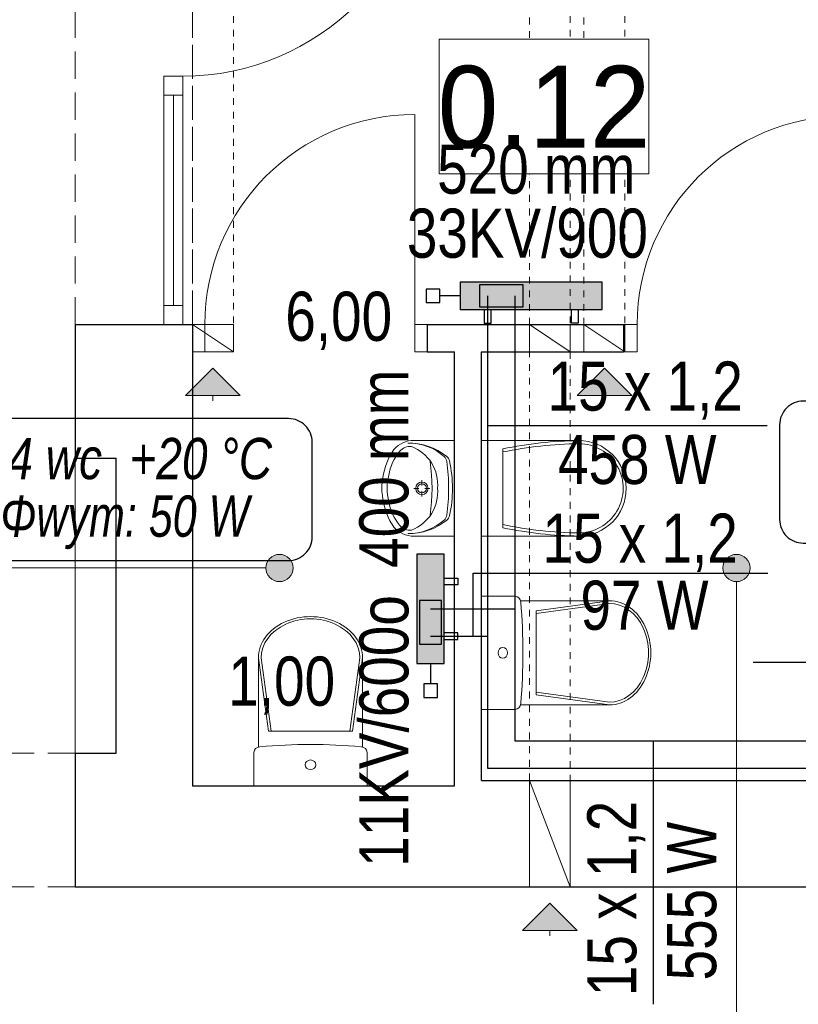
# Model space of a CAD drawing. Extents: x -440864 to -355682, y 13652 to 155872.
# Tile 38 of 179: x -420338 to -417484, y 32302 to 35910. Entities that reach past the tile are written whole.
import ezdxf
from ezdxf.lldxf.tags import DXFTag

# ---------------------------------------------------------------- set-up
doc = ezdxf.new("R2010")
doc.units = 0
doc.header["$MEASUREMENT"] = 0
doc.set_wipeout_variables(frame=1)
doc.linetypes.add('Hidden Line', pattern=[50, 25, -25])
doc.linetypes.add('Krawędzie ukryte', pattern=[150, 100, -50])
for name, color, linetype in [('#podkład', 252, 'Continuous'), ('INWENT RURY SPUSTOWE', 252, 'Continuous'), ('INWENT wyposarzenie', 252, 'Continuous'), ('IS_Armatura_podłączeniowa_grz._dolnozas.', 7, 'SOLID'), ('IS_Armatura_Therm', 7, 'SOLID'), ('IS_Grzejniki_Plan_rzut', 7, 'SOLID'), ('IS_Opisy_działek_Therm', 7, 'SOLID'), ('IS_Powrót', 5, 'DASH'), ('IS_Text_Armatury_Therm', 7, 'Continuous'), ('IS_Text_Konstrukcji', 7, 'Continuous'), ('IS_Text_Odbiornikow_Therm', 7, 'Continuous'), ('IS_Zasilanie', 1, 'SOLID'), ('Istniejące kominy', 252, 'Continuous')]:
    doc.layers.add(name, color=color, linetype=linetype)
for name, color, linetype, lineweight in [('INWENT OPISY_Nr_Pióra__21', 252, 'Continuous', 9), ('INWENT RURY SPUSTOWE_Nr_Pióra__21', 252, 'Continuous', 9), ('INWENT wyposarzenie_Nr_Pióra__21', 252, 'Continuous', 9), ('INWENT. DRZWI_Nr_Pióra__5', 252, 'Continuous', 13), ('INWENT. OKNA_Nr_Pióra__5', 252, 'Continuous', 13), ('INWENT.ŚCIANY_Nr_Pióra__1', 252, 'Continuous', 25), ('INWENT.ŚCIANY_Nr_Pióra__21', 252, 'Continuous', 9), ('Istniejące kominy_Nr_Pióra__21', 252, 'Continuous', 9), ('Istniejące stropy_Nr_Pióra__5', 252, 'Continuous', 13)]:
    doc.layers.add(name, color=color, linetype=linetype, lineweight=lineweight)
doc.styles.add('GENERATED_STYLE_3', font='txt')
doc.styles.get("Standard").update_dxf_attribs({"font": 'arial.ttf', "width": 0.8, "bigfont": 'BIGFONT.SHX'})
tags = doc.linetypes.add('DASH', pattern=[15, 10, -5]).pattern_tags.tags
tags[6:7] = [DXFTag(74, 4), DXFTag(75, 0), DXFTag(340, '0'), DXFTag(46, 0.0), DXFTag(50, 0.0), DXFTag(44, 0.0), DXFTag(45, 0.0)]
tags[4:5] = [DXFTag(74, 4), DXFTag(75, 0), DXFTag(340, '0'), DXFTag(46, 0.0), DXFTag(50, 0.0), DXFTag(44, 0.0), DXFTag(45, 0.0)]
tags = doc.linetypes.add('SOLID', pattern=[10, 10, 0]).pattern_tags.tags
tags[6:7] = [DXFTag(74, 4), DXFTag(75, 0), DXFTag(340, '0'), DXFTag(46, 0.0), DXFTag(50, 0.0), DXFTag(44, 0.0), DXFTag(45, 0.0)]
tags[4:5] = [DXFTag(74, 4), DXFTag(75, 0), DXFTag(340, '0'), DXFTag(46, 0.0), DXFTag(50, 0.0), DXFTag(44, 0.0), DXFTag(45, 0.0)]

# ---------------------------------------------------------------- blocks, each defined once
blk = doc.blocks.new('Symbol WC 2 14_249', base_point=(-419064.9, 33102.6))
at = {"layer": 'INWENT wyposarzenie_Nr_Pióra__21', "linetype": 'Continuous'}
for p, q in [((-419463.1, 33244.7), (-419463.1, 33571.6)), ((-419463.1, 33571.1), (-419425.9, 33302.3)), ((-419453.3, 33571.1), (-419416.2, 33302.3)), ((-419091.1, 33571.1), (-419128.3, 33302.3)), ((-419081.4, 33571.1), (-419118.5, 33302.3)), ((-419081.4, 33244.9), (-419081.4, 33571.6)), ((-419272.2, 33302.3), (-419425.9, 33302.3)), ((-419272.2, 33302.3), (-419118.5, 33302.3)), ((-419479.5, 33102.6), (-419479.5, 33225.2)), ((-419064.9, 33102.6), (-419064.9, 33225.2)), ((-419064.9, 33102.6), (-419479.5, 33102.6))]:
    blk.add_line(p, q, dxfattribs=at)
for centre, major_axis, ratio, start_param, end_param in [((-419272.2, 33571.6), (190.8, 0), 0.791506, 0, 3.141593), ((-419272.2, 33571.1), (181.1, 0), 0.790357, 0, 3.141593), ((-419455.4, 33225.2), (-24.1, 0), 0.857479, 4.812804, 6.283185), ((-419272.2, 31733.3), (-1773.6, 0), 0.857479, 4.60742, 4.817236), ((-419089, 33225.2), (-24.1, 0), 0.857479, 3.141593, 4.602988)]:
    blk.add_ellipse(centre, major_axis=major_axis, ratio=ratio, start_param=start_param, end_param=end_param, dxfattribs=at)
blk.add_ellipse((-419272.2, 33180), major_axis=(-20.1, 0), ratio=0.857479, dxfattribs=at)
blk = doc.blocks.new('Symbol Umywalka 14_253', base_point=(-419010.7, 34017.6))
at = {"layer": 'INWENT wyposarzenie_Nr_Pióra__21', "linetype": 'Continuous'}
for p, q in [((-418744.9, 34367.6), (-418893, 34367.6)), ((-418744.9, 34017.6), (-418744.9, 34367.6)), ((-418744.9, 34247.7), (-418744.9, 34137.5)), ((-418863.8, 34222), (-418863.8, 34203.3)), ((-418874.6, 34192.5), (-418893.2, 34192.5)), ((-418863.8, 34181.7), (-418863.8, 34163.1)), ((-418834.3, 34192.5), (-418853, 34192.5)), ((-418744.9, 34017.6), (-418893, 34017.6))]:
    blk.add_line(p, q, dxfattribs=at)
for radius in [22.7, 16.2]:
    blk.add_circle((-418863.8, 34192.5), radius, dxfattribs=at)
for centre, radius, start, end in [((-418896.9, 34278.7), 89, 87.5448, 141.2546), ((-418905.8, 34293.7), 52.5, 86.0694, 139.1984), ((-418912.2, 34138.5), 220.1, 50.7422, 90.9847), ((-418913.3, 34160.8), 197.8, 48.602, 90.7542), ((-418959.5, 34201), 156, 32.8442, 68.4481), ((-418723.1, 34183.7), 287.9, 153.7403, 175.7948), ((-418798.5, 34207.8), 189.9, 140.7149, 170.0022), ((-418858.6, 34248.2), 137.9, 141.3152, 152.8429), ((-418801.9, 34287.3), 29.2, 7.9079, 48.602), ((-418791.3, 34286.3), 29.2, 12.7715, 50.7422), ((-419464.9, 34192.6), 638.3, 351.1734, 8.8204), ((-418962, 34205.1), 156, 355.394, 31.0561), ((-419513.7, 34188.4), 747.9, 0.3225, 7.9079), ((-419190.1, 34195.9), 438.1, 359.5672, 12.7715), ((-418786, 34192.6), 205.2, 166.4334, 193.5666), ((-418835.7, 34192.6), 175, 175.9876, 184.0124), ((-418723.1, 34201.5), 287.9, 184.2052, 206.2597), ((-418962, 34180.1), 156, 328.9439, 4.606), ((-419513.7, 34196), 747.9, 352.1696, 359.755), ((-419190.1, 34188.9), 438.1, 347.306, 0.5103), ((-418798.5, 34177.4), 189.9, 189.9978, 219.2851), ((-418959.5, 34184.3), 156, 291.5519, 327.1558), ((-418801.7, 34098), 29.2, 311.4755, 352.1696), ((-418791.2, 34099), 29.2, 309.3352, 347.306), ((-418858.6, 34137), 137.9, 207.1571, 218.6848), ((-418905.8, 34091.5), 52.5, 220.8016, 273.9306), ((-418912.2, 34246.7), 220.1, 269.0928, 309.3352), ((-418913.4, 34224.4), 197.8, 269.3233, 311.4755), ((-418896.9, 34106.6), 89, 218.7454, 272.4552)]:
    blk.add_arc(centre, radius, start, end, dxfattribs=at)
blk = doc.blocks.new('Symbol WC 2 14_254', base_point=(-418644.9, 33382.6))
at = {"layer": 'INWENT wyposarzenie_Nr_Pióra__21', "linetype": 'Continuous'}
for p, q in [((-418644.9, 33382.6), (-418644.9, 33797.2)), ((-418644.9, 33797.2), (-418522.4, 33797.2)), ((-418502.8, 33780.7), (-418176, 33780.7)), ((-418176.4, 33780.7), (-418445.3, 33743.6)), ((-418176.4, 33771), (-418445.3, 33733.9)), ((-418445.3, 33589.9), (-418445.3, 33743.6)), ((-418445.3, 33589.9), (-418445.3, 33436.2)), ((-418176.4, 33408.8), (-418445.3, 33445.9)), ((-418176.4, 33399), (-418445.3, 33436.2)), ((-418644.9, 33382.6), (-418522.4, 33382.6)), ((-418502.6, 33399), (-418176, 33399))]:
    blk.add_line(p, q, dxfattribs=at)
for centre, major_axis, ratio, start_param, end_param in [((-418522.4, 33773.1), (0, 24.1), 0.857479, 4.812804, 6.283185), ((-420014.3, 33589.9), (0, 1773.6), 0.857479, 4.60742, 4.817236), ((-418176.4, 33589.9), (0, -181.1), 0.790357, 0, 3.141593), ((-418176, 33589.9), (0, -190.8), 0.791506, 0, 3.141593), ((-418522.4, 33406.7), (0, 24.1), 0.857479, 3.141593, 4.602988)]:
    blk.add_ellipse(centre, major_axis=major_axis, ratio=ratio, start_param=start_param, end_param=end_param, dxfattribs=at)
blk.add_ellipse((-418567.6, 33589.9), major_axis=(0, 20.1), ratio=0.857479, dxfattribs=at)
blk = doc.blocks.new('Symbol WC 1 14_255', base_point=(-418644.9, 34017.6))
at = {"layer": 'INWENT wyposarzenie_Nr_Pióra__21', "linetype": 'Continuous'}
for p, q in [((-418644.9, 34017.6), (-418644.9, 34367.6)), ((-418288.8, 34367.6), (-418644.9, 34367.6)), ((-418567.2, 34337.4), (-418567.2, 34047.8)), ((-418288.8, 34017.6), (-418644.9, 34017.6))]:
    blk.add_line(p, q, dxfattribs=at)
for centre, major_axis, start_param, end_param in [((-418268.8, 32866.4), (0, 1501.3), 0.013398, 0.201367), ((-418268.8, 32866.4), (0, 1489.9), 0.013398, 0.202926), ((-418288.8, 34192.6), (0, 163.6), 3.126427, 6.283185), ((-418288.8, 34192.6), (0, 175), 3.141593, 6.283185), ((-418268.8, 35518.8), (0, 1489.9), 2.938667, 3.128195), ((-418268.8, 35518.8), (0, 1501.3), 2.940225, 3.128195)]:
    blk.add_ellipse(centre, major_axis=major_axis, ratio=0.99359, start_param=start_param, end_param=end_param, dxfattribs=at)
blk = doc.blocks.new('Linia_3', base_point=(-419629.9, 34632.6))
at = {"layer": 'Istniejące kominy_Nr_Pióra__21', "linetype": 'Continuous'}
blk.add_hatch(color=256, dxfattribs=at).paths.add_polyline_path([(-419629.9, 34632.6), (-419529.9, 34532.6), (-419729.9, 34532.6)], flags=0)
for p, q in [((-419629.9, 34632.6), (-419729.9, 34532.6)), ((-419629.9, 34632.6), (-419529.9, 34532.6)), ((-419529.9, 34532.6), (-419729.9, 34532.6)), ((-419629.9, 34532.6), (-419629.9, 34512.6))]:
    blk.add_line(p, q, dxfattribs=at)
blk = doc.blocks.new('Linia_6', base_point=(-418194.9, 34632.6))
at = {"layer": 'Istniejące kominy_Nr_Pióra__21', "linetype": 'Continuous'}
blk.add_hatch(color=256, dxfattribs=at).paths.add_polyline_path([(-418194.9, 34632.6), (-418094.9, 34532.6), (-418294.9, 34532.6)], flags=0)
for p, q in [((-418194.9, 34632.6), (-418294.9, 34532.6)), ((-418194.9, 34632.6), (-418094.9, 34532.6)), ((-418094.9, 34532.6), (-418294.9, 34532.6)), ((-418194.9, 34532.6), (-418194.9, 34512.6))]:
    blk.add_line(p, q, dxfattribs=at)
blk = doc.blocks.new('Linia_8', base_point=(-418394.9, 32672.6))
at = {"layer": 'Istniejące kominy_Nr_Pióra__21', "linetype": 'Continuous'}
blk.add_hatch(color=256, dxfattribs=at).paths.add_polyline_path([(-418394.9, 32672.6), (-418294.9, 32572.6), (-418494.9, 32572.6)], flags=0)
for p, q in [((-418394.9, 32672.6), (-418494.9, 32572.6)), ((-418394.9, 32672.6), (-418294.9, 32572.6)), ((-418294.9, 32572.6), (-418494.9, 32572.6)), ((-418394.9, 32572.6), (-418394.9, 32552.6))]:
    blk.add_line(p, q, dxfattribs=at)
blk = doc.blocks.new('Linia_12', base_point=(-421778.6, 33900.7))
at = {"layer": 'INWENT RURY SPUSTOWE_Nr_Pióra__21', "linetype": 'Continuous'}
blk.add_hatch(color=256, dxfattribs=at).paths.add_polyline_path([(-419336.1, 33900.7), (-419339.9, 33919.8), (-419350.7, 33936.1), (-419366.9, 33946.9), (-419386.1, 33950.7), (-419405.2, 33946.9), (-419421.4, 33936.1), (-419432.3, 33919.8), (-419436.1, 33900.7), (-419432.3, 33881.6), (-419421.4, 33865.4), (-419405.2, 33854.5), (-419386.1, 33850.7), (-419366.9, 33854.5), (-419350.7, 33865.4), (-419339.9, 33881.6)], flags=0)
blk.add_line((-421778.6, 33900.7), (-419436.1, 33900.7), dxfattribs=at)
blk.add_circle((-419386.1, 33900.7), 50, dxfattribs=at)
blk = doc.blocks.new('Linia_13', base_point=(-417710.7, 31807.4))
at = {"layer": 'INWENT RURY SPUSTOWE_Nr_Pióra__21', "linetype": 'Continuous'}
blk.add_hatch(color=256, dxfattribs=at).paths.add_polyline_path([(-417660.7, 33900.7), (-417664.5, 33919.8), (-417675.4, 33936.1), (-417691.6, 33946.9), (-417710.7, 33950.7), (-417729.9, 33946.9), (-417746.1, 33936.1), (-417756.9, 33919.8), (-417760.7, 33900.7), (-417756.9, 33881.6), (-417746.1, 33865.4), (-417729.9, 33854.5), (-417710.7, 33850.7), (-417691.6, 33854.5), (-417675.4, 33865.4), (-417664.5, 33881.6)], flags=0)
blk.add_line((-417710.7, 31807.4), (-417710.7, 33850.7), dxfattribs=at)
blk.add_circle((-417710.7, 33900.7), 50, dxfattribs=at)
blk = doc.blocks.new('parter')
at = {"layer": 'INWENT. DRZWI_Nr_Pióra__5', "color": 252, "linetype": 'Continuous'}
for p, q in [((-418889.9, 34792.6), (-418889.9, 35562.6)), ((-419704.9, 34792.6), (-419659.9, 34792.6)), ((-419659.9, 34792.6), (-419659.9, 34692.6)), ((-418844.9, 34792.6), (-418889.9, 34792.6)), ((-418889.9, 34792.6), (-418889.9, 34692.6)), ((-418119.9, 34792.6), (-418074.9, 34792.6)), ((-418074.9, 34792.6), (-418074.9, 34692.6)), ((-419659.9, 34692.6), (-419704.9, 34692.6)), ((-418889.9, 34692.6), (-418844.9, 34692.6)), ((-418074.9, 34692.6), (-418119.9, 34692.6))]:
    blk.add_line(p, q, dxfattribs=at)
for centre, radius in [((-418889.9, 34792.6), 770), ((-417309.9, 34792.6), 765)]:
    blk.add_arc(centre, radius, 90, 180, dxfattribs=at)
at = {"layer": 'INWENT. OKNA_Nr_Pióra__5', "color": 252, "linetype": 'Continuous'}
for p, q in [((-419809.9, 34792.6), (-419809.9, 35702.6)), ((-419809.9, 35702.6), (-419739.9, 35702.6)), ((-419809.9, 35702.6), (-419739.9, 35702.6)), ((-419809.9, 35702.6), (-419739.9, 35702.6)), ((-419739.9, 34792.6), (-419739.9, 35702.6)), ((-419809.9, 35632.6), (-419739.9, 35632.6)), ((-419774.9, 34862.6), (-419774.9, 35632.6)), ((-419809.9, 34862.6), (-419739.9, 34862.6)), ((-419809.9, 34792.6), (-419739.9, 34792.6))]:
    blk.add_line(p, q, dxfattribs=at)
blk.add_arc((-419739.9, 36602.6), 900, 270, 0, dxfattribs=at)
at = {"layer": 'INWENT.ŚCIANY_Nr_Pióra__1', "color": 252, "linetype": 'Continuous'}
for p, q in [((-420134.9, 34792.6), (-419704.9, 34792.6)), ((-420134.9, 34792.6), (-420134.9, 34302.6)), ((-419704.9, 34792.6), (-419704.9, 34692.6)), ((-418844.9, 34792.6), (-418844.9, 34692.6)), ((-418844.9, 34792.6), (-418124.9, 34792.6)), ((-418124.9, 34792.6), (-418124.9, 34692.6)), ((-419704.9, 34692.6), (-419704.9, 33102.6)), ((-418844.9, 34692.6), (-418744.9, 34692.6)), ((-418744.9, 33102.6), (-418744.9, 34692.6)), ((-418644.9, 33122.6), (-418644.9, 34692.6)), ((-418644.9, 34692.6), (-418124.9, 34692.6)), ((-420134.9, 34302.6), (-419984.9, 34302.6)), ((-419984.9, 33222.6), (-419984.9, 34302.6)), ((-420134.9, 33222.6), (-419984.9, 33222.6)), ((-420134.9, 33222.6), (-420134.9, 32732.6)), ((-418644.9, 33122.6), (-416654.9, 33122.6)), ((-419704.9, 33102.6), (-418744.9, 33102.6)), ((-420134.9, 32732.6), (-416534.9, 32732.6))]:
    blk.add_line(p, q, dxfattribs=at)
at = {"layer": 'INWENT.ŚCIANY_Nr_Pióra__21', "color": 252, "linetype": 'Continuous'}
blk.add_line((-420134.9, 34302.6), (-420134.9, 33222.6), dxfattribs=at)
at = {"layer": 'Istniejące kominy_Nr_Pióra__21', "color": 252, "linetype": 'Hidden Line'}
for p, q in [((-419704.9, 34792.6), (-419704.9, 36672.6)), ((-419554.9, 36672.6), (-419554.9, 34792.6)), ((-418469.9, 34792.6), (-418469.9, 36672.6)), ((-418319.9, 36672.6), (-418319.9, 34792.6)), ((-418269.9, 34792.6), (-418269.9, 36672.6)), ((-418119.9, 36672.6), (-418119.9, 34792.6)), ((-418469.9, 33122.6), (-418469.9, 34692.6)), ((-418319.9, 34692.6), (-418319.9, 33122.6))]:
    blk.add_line(p, q, dxfattribs=at)
at = {"layer": 'Istniejące kominy_Nr_Pióra__21', "color": 252, "linetype": 'Continuous'}
for p, q in [((-419704.9, 34792.6), (-419554.9, 34792.6)), ((-419704.9, 34692.6), (-419704.9, 34792.6)), ((-419704.9, 34792.6), (-419554.9, 34692.6)), ((-419554.9, 34792.6), (-419554.9, 34692.6)), ((-418469.9, 34792.6), (-418319.9, 34792.6)), ((-418469.9, 34692.6), (-418469.9, 34792.6)), ((-418469.9, 34792.6), (-418319.9, 34692.6)), ((-418319.9, 34792.6), (-418319.9, 34692.6)), ((-418269.9, 34792.6), (-418119.9, 34792.6)), ((-418269.9, 34692.6), (-418269.9, 34792.6)), ((-418269.9, 34792.6), (-418119.9, 34692.6)), ((-418119.9, 34792.6), (-418119.9, 34692.6)), ((-419554.9, 34692.6), (-419704.9, 34692.6)), ((-418319.9, 34692.6), (-418469.9, 34692.6)), ((-418119.9, 34692.6), (-418269.9, 34692.6)), ((-418469.9, 33122.6), (-418319.9, 33122.6)), ((-418469.9, 32732.6), (-418469.9, 33122.6)), ((-418469.9, 33122.6), (-418319.9, 32732.6)), ((-418319.9, 33122.6), (-418319.9, 32732.6)), ((-418319.9, 32732.6), (-418469.9, 32732.6))]:
    blk.add_line(p, q, dxfattribs=at)
at = {"layer": 'Istniejące stropy_Nr_Pióra__5', "color": 252, "linetype": 'Krawędzie ukryte'}
for p, q in [((-420134.9, 34792.6), (-420134.9, 36672.6)), ((-419704.9, 34792.6), (-419704.9, 36672.6)), ((-420134.9, 33222.6), (-426684.9, 33222.6)), ((-420134.9, 32732.6), (-426684.9, 32732.6))]:
    blk.add_line(p, q, dxfattribs=at)
at = {"layer": 'INWENT RURY SPUSTOWE', "color": 252, "linetype": 'Continuous'}
for name, p in [('Linia_12', (-421778.6, 33900.7)), ('Linia_13', (-417710.7, 31807.4))]:
    blk.add_blockref(name, p, dxfattribs=at)
at = {"layer": 'INWENT wyposarzenie', "color": 252, "linetype": 'Continuous', "lineweight": 13}
for name, p in [('Symbol Umywalka 14_253', (-419010.7, 34017.6)), ('Symbol WC 1 14_255', (-418644.9, 34017.6)), ('Symbol WC 2 14_254', (-418644.9, 33382.6)), ('Symbol WC 2 14_249', (-419064.9, 33102.6))]:
    blk.add_blockref(name, p, dxfattribs=at)
at = {"layer": 'Istniejące kominy', "color": 252, "linetype": 'Continuous'}
for name, p in [('Linia_3', (-419629.9, 34632.6)), ('Linia_6', (-418194.9, 34632.6)), ('Linia_8', (-418394.9, 32672.6))]:
    blk.add_blockref(name, p, dxfattribs=at)
at = {"color": 252, "linetype": 'Continuous', "ltscale": 1679708.70854166}
blk.add_wipeout([(-418800.1, 35838.7), (-418032.1, 35838.7), (-418032.1, 35344.6), (-418800.1, 35344.6)], dxfattribs=at).dxf.layer = 'INWENT OPISY_Nr_Pióra__21'
at = {"layer": 'INWENT OPISY_Nr_Pióra__21', "color": 252, "linetype": 'Continuous', "flags": 128}
blk.add_lwpolyline([(-418800.1, 35838.7), (-418032.1, 35838.7), (-418032.1, 35344.6), (-418800.1, 35344.6)], close=True, dxfattribs=at)
at = {"layer": 'INWENT OPISY_Nr_Pióra__21', "color": 252, "linetype": 'Continuous', "insert": (-418416.1, 35436.5), "char_height": 300, "attachment_point": 8, "style": 'GENERATED_STYLE_3'}
blk.add_mtext('{0.12 }', dxfattribs=at)

msp = doc.modelspace()

# ---------------------------------------------------------------- block references
at = {"layer": '#podkład', "color": 3, "lineweight": 50}
msp.add_blockref('parter', (0, 0), dxfattribs=at)

# ---------------------------------------------------------------- next in the draw order: hatches: boundary and pattern name
at = {"layer": 'IS_Grzejniki_Plan_rzut', "ltscale": 10}
for points in [[(-418723.1, 34847.9), (-418203.1, 34847.9), (-418203.1, 34947.9), (-418723.1, 34947.9)], [(-418782.1, 33551.2), (-418782.1, 33951.2), (-418882.1, 33951.2), (-418882.1, 33551.2)]]:
    msp.add_hatch(color=253, dxfattribs=at).paths.add_polyline_path(points)

# ---------------------------------------------------------------- next in the draw order: linework, layer by layer
at = {"layer": 'IS_Armatura_podłączeniowa_grz._dolnozas.', "ltscale": 10}
for p, q in [((-418493.1, 34937.9), (-418653.1, 34937.9)), ((-418653.1, 34937.9), (-418653.1, 34857.9)), ((-418493.1, 34857.9), (-418493.1, 34937.9)), ((-418653.1, 34857.9), (-418493.1, 34857.9)), ((-418653.1, 34857.9), (-418653.1, 34857.9)), ((-418792.1, 33781.2), (-418872.1, 33781.2)), ((-418872.1, 33781.2), (-418872.1, 33621.2)), ((-418792.1, 33621.2), (-418792.1, 33781.2)), ((-418872.1, 33621.2), (-418792.1, 33621.2)), ((-418792.1, 33621.2), (-418792.1, 33621.2))]:
    msp.add_line(p, q, dxfattribs=at)
at = {"layer": 'IS_Armatura_Therm', "lineweight": 30, "ltscale": 10}
for p, q in [((-418798.1, 34922.9), (-418848.1, 34922.9)), ((-418848.1, 34922.9), (-418848.1, 34872.9)), ((-418798.1, 34872.9), (-418798.1, 34922.9)), ((-418723.1, 34897.9), (-418798.1, 34897.9)), ((-418848.1, 34872.9), (-418798.1, 34872.9)), ((-418832.1, 33551.2), (-418832.1, 33476.2)), ((-418857.1, 33476.2), (-418857.1, 33426.2)), ((-418807.1, 33476.2), (-418857.1, 33476.2)), ((-418807.1, 33426.2), (-418807.1, 33476.2)), ((-418857.1, 33426.2), (-418807.1, 33426.2))]:
    msp.add_line(p, q, dxfattribs=at)
at = {"layer": 'IS_Grzejniki_Plan_rzut', "ltscale": 10}
for p, q in [((-418203.1, 34947.9), (-418723.1, 34947.9)), ((-418723.1, 34947.9), (-418723.1, 34847.9)), ((-418203.1, 34847.9), (-418203.1, 34947.9)), ((-418723.1, 34847.9), (-418203.1, 34847.9)), ((-418723.1, 34847.9), (-418723.1, 34847.9)), ((-418635.6, 34847.9), (-418635.6, 34797.9)), ((-418610.6, 34797.9), (-418610.6, 34847.9)), ((-418315.6, 34797.9), (-418315.6, 34847.9)), ((-418290.6, 34847.9), (-418290.6, 34797.9)), ((-418635.6, 34797.9), (-418610.6, 34797.9)), ((-418290.6, 34797.9), (-418315.6, 34797.9)), ((-418782.1, 33951.2), (-418882.1, 33951.2)), ((-418882.1, 33951.2), (-418882.1, 33551.2)), ((-418782.1, 33551.2), (-418782.1, 33951.2)), ((-418782.1, 33863.7), (-418732.1, 33863.7)), ((-418732.1, 33838.7), (-418782.1, 33838.7)), ((-418732.1, 33863.7), (-418732.1, 33838.7)), ((-418732.1, 33663.7), (-418782.1, 33663.7)), ((-418732.1, 33638.7), (-418732.1, 33663.7)), ((-418782.1, 33638.7), (-418732.1, 33638.7)), ((-418882.1, 33551.2), (-418782.1, 33551.2)), ((-418782.1, 33551.2), (-418782.1, 33551.2))]:
    msp.add_line(p, q, dxfattribs=at)
at = {"layer": 'IS_Opisy_działek_Therm', "ltscale": 10}
for p, q in [((-418623.1, 34422.2), (-417598.1, 34422.2)), ((-416880, 33554.8), (-417649.7, 33554.8)), ((-418015.6, 33267.7), (-418015.6, 32302.7))]:
    msp.add_line(p, q, dxfattribs=at)
msp.add_lwpolyline([(-418676, 33651.2), (-418676, 33881.9), (-417595.4, 33881.9)], dxfattribs=at)
at = {"layer": 'IS_Powrót', "lineweight": 30, "ltscale": 10}
for p, q in [((-418623.1, 34897.9), (-418623.1, 33651.2)), ((-418832.1, 33651.2), (-418623.1, 33651.2)), ((-418623.1, 33651.2), (-418623.1, 33167.7)), ((-418623.1, 33167.7), (-416942.8, 33167.7))]:
    msp.add_line(p, q, dxfattribs=at)
at = {"layer": 'IS_Text_Konstrukcji', "linetype": 'SOLID', "ltscale": 10}
for points in [[(-417466, 33991.9), (-416119.4, 33991.9, 0.414214), (-416032.7, 34078.6), (-416032.7, 34425.3, 0.414214), (-416119.4, 34511.9), (-417466, 34511.9, 0.414214), (-417552.7, 34425.3), (-417552.7, 34078.6, 0.414214), (-417466, 33991.9)], [(-420699.5, 33928), (-419352.8, 33928, 0.414214), (-419266.2, 34014.7), (-419266.2, 34361.3, 0.414214), (-419352.8, 34448), (-420699.5, 34448, 0.414214), (-420786.2, 34361.3), (-420786.2, 34014.7, 0.414214), (-420699.5, 33928)]]:
    msp.add_lwpolyline(points, format="xyb", dxfattribs=at)
at = {"layer": 'IS_Zasilanie', "lineweight": 30, "ltscale": 10}
for p, q in [((-418523.1, 34897.9), (-418523.1, 33751.2)), ((-418832.1, 33751.2), (-418523.1, 33751.2)), ((-418523.1, 33751.2), (-418523.1, 33267.7)), ((-418523.1, 33267.7), (-417042.8, 33267.7))]:
    msp.add_line(p, q, dxfattribs=at)

# ---------------------------------------------------------------- next in the draw order: texts
at = {"layer": 'IS_Opisy_działek_Therm', "ltscale": 10, "char_height": 180}
for s, insert, attachment_point in [('\\fArial|b0|i0;15 x 1,2', (-418403.1, 34443.8), 7), ('\\fArial|b0|i0;458 W', (-418365, 34388.4), 1), ('\\fArial|b0|i0;15 x 1,2', (-417706.1, 33886.5), 9), ('\\fArial|b0|i0;97 W', (-417813.1, 33854.3), 3)]:
    msp.add_mtext(s, dxfattribs=dict(at, insert=insert, attachment_point=attachment_point))
at = {"layer": 'IS_Opisy_działek_Therm', "color": 3, "lineweight": 50, "ltscale": 10, "char_height": 180}
for insert, attachment_point in [((-417938.1, 34398.8), 7), ((-418008.1, 34355.6), 1), ((-417998.1, 34323.8), 7), ((-417998.1, 34323.8), 7)]:
    msp.add_mtext('\\fArial|b0|i0;', dxfattribs=dict(at, insert=insert, attachment_point=attachment_point))
at = {"layer": 'IS_Opisy_działek_Therm', "color": 3, "lineweight": 50, "ltscale": 10, "char_height": 180, "rotation": 90}
for insert, attachment_point in [((-418749.7, 33631.2), 9), ((-418692.1, 33631.2), 3), ((-418674.7, 33176.2), 9), ((-418674.7, 33176.2), 9), ((-418124.4, 33047.7), 9), ((-418066.8, 33047.7), 3), ((-418049.4, 32592.7), 9), ((-418049.4, 32592.7), 9)]:
    msp.add_mtext('\\fArial|b0|i0;', dxfattribs=dict(at, insert=insert, attachment_point=attachment_point))
at = {"layer": 'IS_Opisy_działek_Therm', "ltscale": 10, "char_height": 180, "rotation": 90}
for s, insert, attachment_point in [('\\fArial|b0|i0;15 x 1,2', (-418044.4, 33047.7), 9), ('\\fArial|b0|i0;555 W', (-417965, 32970.8), 3)]:
    msp.add_mtext(s, dxfattribs=dict(at, insert=insert, attachment_point=attachment_point))
at = {"layer": 'IS_Text_Armatury_Therm', "linetype": 'SOLID', "ltscale": 10, "char_height": 180, "attachment_point": 9}
for s, insert in [('\\fArial|b0|i0;6,00  ', (-418973.1, 34699.5)), ('\\fArial|b0|i0;1,00  ', (-419182.1, 33362.8))]:
    msp.add_mtext(s, dxfattribs=dict(at, insert=insert))
at = {"layer": 'IS_Text_Konstrukcji', "linetype": 'SOLID', "ltscale": 10, "char_height": 151.2}
for s, insert, attachment_point in [('\\fArial|b0|i1;Φwym: 458 W', (-418507.2, 36222.4), 2), ('\\fArial|b0|i1;0.14 wc', (-420036.2, 34224), 9), ('\\fArial|b0|i1;+20 °C', (-419936.2, 34224), 7), ('\\fArial|b0|i1;Φwym: 50 W', (-419986.2, 34166.4), 2)]:
    msp.add_mtext(s, dxfattribs=dict(at, insert=insert, attachment_point=attachment_point))
at = {"layer": 'IS_Text_Odbiornikow_Therm', "linetype": 'SOLID', "ltscale": 10, "char_height": 180}
for s, insert, attachment_point in [('\\fArial|b0|i0;520 mm', (-418807.9, 35269.6), 7), ('\\fArial|b0|i0;33KV/900', (-418035.5, 35035), 9)]:
    msp.add_mtext(s, dxfattribs=dict(at, insert=insert, attachment_point=attachment_point))
at = {"layer": 'IS_Text_Odbiornikow_Therm', "linetype": 'SOLID', "ltscale": 10, "char_height": 180, "rotation": 90}
for s, insert, attachment_point in [('\\fArial|b0|i0;400 mm', (-418910.9, 33901.2), 7), ('\\fArial|b0|i0;11KV/600o', (-418910.9, 33801.2), 9)]:
    msp.add_mtext(s, dxfattribs=dict(at, insert=insert, attachment_point=attachment_point))

doc.saveas('drawing.dxf')
